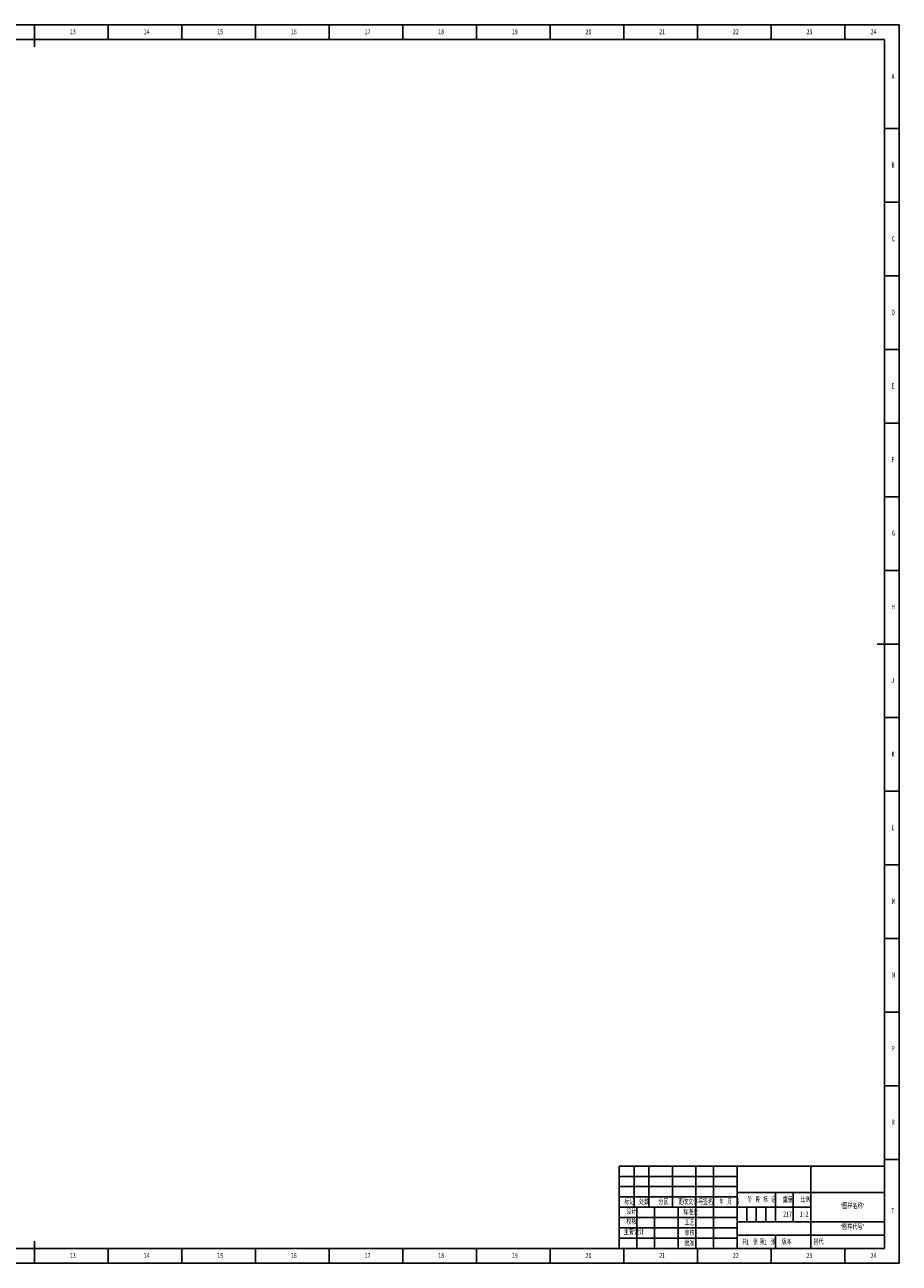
# Model space of a CAD drawing. Header units: millimetres. Extents: x 0 to 1189, y 0 to 841.
# Tile 13 of 13: x 595 to 1189, y 0 to 841. Entities that reach past the tile are written whole.
import ezdxf

# ---------------------------------------------------------------- set-up
doc = ezdxf.new("R2010")
doc.units = ezdxf.units.MM
for name, color, linetype in [('10', 7, 'Continuous'), ('5', 7, 'Continuous'), ('9', 7, 'Continuous'), ('SLD-0', 7, 'Continuous')]:
    doc.layers.add(name, color=color, linetype=linetype)
doc.styles.add('SLDTEXTSTYLE0', font='TXT', dxfattribs={"width": 0.7, "bigfont": 'bigfont'})
doc.styles.add('SLDTEXTSTYLE1', font='TXT', dxfattribs={"width": 0.6, "bigfont": 'bigfont'})
doc.styles.add('SLDTEXTSTYLE2', font='TXT', dxfattribs={"width": 0.614286, "bigfont": 'bigfont'})
doc.styles.add('SLDTEXTSTYLE3', font='TXT', dxfattribs={"width": 0.62, "bigfont": 'bigfont'})
doc.styles.add('SLDTEXTSTYLE5', font='TXT', dxfattribs={"width": 0.7})

msp = doc.modelspace()

# ---------------------------------------------------------------- linework, layer by layer
at = {"layer": '5', "color": 7}
for p, q in [((1189, 841), (0, 841)), ((1189, 0), (1189, 841)), ((999, 59), (1079, 59)), ((999, 52), (1079, 52)), ((1085.5, 38), (1085.5, 28)), ((1092, 38), (1092, 28)), ((1098.5, 38), (1098.5, 28)), ((0, 0), (1189, 0))]:
    msp.add_line(p, q, dxfattribs=at)
at = {"layer": '5', "lineweight": 25}
for p, q in [((602, 841), (602, 826)), ((1189, 420.5), (1174, 420.5)), ((1105, 18.9824), (1105, 10)), ((602, 0), (602, 15))]:
    msp.add_line(p, q, dxfattribs=at)
at = {"layer": '5'}
for p, q in [((652, 841), (652, 831.0501)), ((702, 841), (702, 831.0501)), ((752, 841), (752, 831.0501)), ((802, 841), (802, 831.0501)), ((852, 841), (852, 831.0501)), ((902, 841), (902, 831.0501)), ((952, 841), (952, 831.0501)), ((1002, 841), (1002, 831.0501)), ((1052, 841), (1052, 831.0501)), ((1102, 841), (1102, 831.0501)), ((1152, 841), (1152, 831.0501)), ((1189, 770.5), (1179, 770.5)), ((1189, 720.5), (1179, 720.5)), ((1189, 670.5), (1179, 670.5)), ((1189, 620.5), (1179, 620.5)), ((1189, 570.5), (1179, 570.5)), ((1189, 520.5), (1179, 520.5)), ((1189, 470.5), (1179, 470.5)), ((1189, 370.5), (1179, 370.5)), ((1189, 320.5), (1179, 320.5)), ((1189, 270.5), (1179, 270.5)), ((1189, 220.5), (1179, 220.5)), ((1189, 170.5), (1179, 170.5)), ((1189, 120.5), (1179, 120.5)), ((1189, 70.5), (1179, 70.5)), ((652, 0), (652, 10)), ((702, 0), (702, 10)), ((752, 0), (752, 10)), ((802, 0), (802, 10)), ((852, 0), (852, 10)), ((902, 0), (902, 10)), ((952, 0), (952, 10)), ((1002, 0), (1002, 10)), ((1052, 0), (1052, 10)), ((1102, 0), (1102, 10)), ((1152, 0), (1152, 10))]:
    msp.add_line(p, q, dxfattribs=at)
at = {"layer": '5', "color": 7, "lineweight": 25}
for p, q in [((1179, 831.0501), (25, 831.0501)), ((1179, 10), (1179, 831.0501)), ((999, 66), (1179, 66)), ((999, 66), (999, 10)), ((1009, 66), (1009, 38)), ((1019, 66), (1019, 38)), ((1035, 66), (1035, 38)), ((1051, 66), (1051, 10)), ((1063, 66), (1063, 10)), ((1079, 66), (1079, 10)), ((1129, 66), (1129, 38)), ((999, 45), (1079, 45)), ((1079, 48), (1179, 48)), ((1105, 48), (1105, 28)), ((1117, 48), (1117, 28)), ((999, 38), (1129, 38)), ((1011, 38), (1011, 10)), ((1023, 38), (1023, 10)), ((1039, 38), (1039, 10)), ((1129, 38), (1129, 10)), ((999, 31), (1079, 31)), ((1079, 28), (1179, 28)), ((999, 24), (1079, 24)), ((999, 17), (1079, 17)), ((1079.0061, 18.9824), (1179, 18.9824)), ((0, 10), (1179, 10))]:
    msp.add_line(p, q, dxfattribs=at)

# ---------------------------------------------------------------- texts
at = {"layer": '10', "char_height": 3.5}
for s, insert, attachment_point, style in [('13', (628.0889, 838.0352), 2, 'SLDTEXTSTYLE5'), ('14', (678.0889, 838.0352), 2, 'SLDTEXTSTYLE5'), ('15', (728.0889, 838.0352), 2, 'SLDTEXTSTYLE5'), ('16', (778.0913, 838.0352), 2, 'SLDTEXTSTYLE5'), ('17', (828.0913, 838.0352), 2, 'SLDTEXTSTYLE5'), ('18', (878.0913, 838.0352), 2, 'SLDTEXTSTYLE5'), ('19', (928.0913, 838.0352), 2, 'SLDTEXTSTYLE5'), ('20', (978.0889, 838.0352), 2, 'SLDTEXTSTYLE5'), ('21', (1028.0889, 838.0352), 2, 'SLDTEXTSTYLE5'), ('22', (1078.0889, 838.0352), 2, 'SLDTEXTSTYLE5'), ('23', (1128.0889, 838.0352), 2, 'SLDTEXTSTYLE5'), ('24', (1171.5889, 838.0352), 2, 'SLDTEXTSTYLE5'), ('A', (1184.8203, 807.7852), 2, 'SLDTEXTSTYLE5'), ('B', (1184.8203, 747.4765), 2, 'SLDTEXTSTYLE5'), ('C', (1184.9819, 697.4765), 2, 'SLDTEXTSTYLE5'), ('D', (1184.9844, 647.4765), 2, 'SLDTEXTSTYLE5'), ('E', (1184.8179, 597.4765), 2, 'SLDTEXTSTYLE5'), ('F', (1184.779, 547.4765), 2, 'SLDTEXTSTYLE5'), ('G', (1185.0938, 497.4765), 2, 'SLDTEXTSTYLE5'), ('H', (1184.9844, 447.4765), 2, 'SLDTEXTSTYLE5'), ('J', (1184.5153, 397.4765), 2, 'SLDTEXTSTYLE5'), ('K', (1184.8203, 347.4765), 2, 'SLDTEXTSTYLE5'), ('L', (1184.6806, 297.4765), 2, 'SLDTEXTSTYLE5'), ('M', (1185.2068, 247.4765), 2, 'SLDTEXTSTYLE5'), ('N', (1185.1035, 197.4765), 2, 'SLDTEXTSTYLE5'), ('P', (1184.9443, 147.4765), 2, 'SLDTEXTSTYLE5'), ('R', (1184.9844, 97.4765), 2, 'SLDTEXTSTYLE5'), ('217', (1113.2111, 35.1578), 2, 'SLDTEXTSTYLE5'), ('“图样名称”', (1157.2787, 40.5106), 2, 'SLDTEXTSTYLE0'), ('T', (1184.6563, 37.2265), 2, 'SLDTEXTSTYLE5'), ('校核', (1007.176, 29.8568), 2, 'SLDTEXTSTYLE0'), ('“图样代号”', (1157.2812, 26.3657), 2, 'SLDTEXTSTYLE0'), ('主管设计', (1008.926, 22.8297), 2, 'SLDTEXTSTYLE0'), ('1', (1085.1099, 16.1881), 1, 'SLDTEXTSTYLE5'), ('1', (1097.1354, 16.1881), 1, 'SLDTEXTSTYLE5'), ('13', (628.0889, 6.9765), 2, 'SLDTEXTSTYLE5'), ('14', (678.0889, 6.9765), 2, 'SLDTEXTSTYLE5'), ('15', (728.0889, 6.9765), 2, 'SLDTEXTSTYLE5'), ('16', (778.0913, 6.9765), 2, 'SLDTEXTSTYLE5'), ('17', (828.0913, 6.9765), 2, 'SLDTEXTSTYLE5'), ('18', (878.0913, 6.9765), 2, 'SLDTEXTSTYLE5'), ('19', (928.0913, 6.9765), 2, 'SLDTEXTSTYLE5'), ('20', (978.0889, 6.9765), 2, 'SLDTEXTSTYLE5'), ('21', (1028.0889, 6.9765), 2, 'SLDTEXTSTYLE5'), ('22', (1078.0889, 6.9765), 2, 'SLDTEXTSTYLE5'), ('23', (1128.0889, 6.9765), 2, 'SLDTEXTSTYLE5'), ('24', (1171.5889, 6.9765), 2, 'SLDTEXTSTYLE5')]:
    msp.add_mtext(s, dxfattribs=dict(at, insert=insert, attachment_point=attachment_point, style=style))
at = {"layer": '10', "color": 7, "insert": (1112.5264, 16.1881), "char_height": 3.5, "attachment_point": 2, "style": 'SLDTEXTSTYLE0'}
msp.add_mtext('版本', dxfattribs=at)
at = {"layer": '9', "color": 7, "char_height": 3.5, "attachment_point": 2}
for s, insert, style in [('标记', (1005.8211, 43.3062), 'SLDTEXTSTYLE0'), ('处数', (1015.7589, 43.3062), 'SLDTEXTSTYLE0'), ('分区', (1028.9158, 43.3062), 'SLDTEXTSTYLE0'), ('更改文件号', (1047.4728, 43.3062), 'SLDTEXTSTYLE0'), ('签名', (1059.1453, 43.3062), 'SLDTEXTSTYLE0'), ('年 月 日', (1073.9089, 43.3062), 'SLDTEXTSTYLE3'), ('阶 段 标 记', (1095.5362, 44.8103), 'SLDTEXTSTYLE2'), ('重量', (1113.4015, 44.8103), 'SLDTEXTSTYLE0'), ('比例', (1125.295, 44.8103), 'SLDTEXTSTYLE0'), ('设计', (1007.228, 36.7667), 'SLDTEXTSTYLE0'), ('标准化', (1047.5672, 36.3584), 'SLDTEXTSTYLE0'), ('工艺', (1046.681, 29.2301), 'SLDTEXTSTYLE0'), ('审核', (1046.6804, 22.2493), 'SLDTEXTSTYLE0'), ('批准', (1046.6624, 15.2155), 'SLDTEXTSTYLE0'), ('共  张', (1087.69, 16.1881), 'SLDTEXTSTYLE1'), ('第  张', (1099.6754, 16.1881), 'SLDTEXTSTYLE1')]:
    msp.add_mtext(s, dxfattribs=dict(at, insert=insert, style=style))
at = {"layer": 'SLD-0', "char_height": 3.5}
for s, insert, attachment_point, style in [('1:2', (1124.4373, 35.1578), 2, 'SLDTEXTSTYLE5'), ('替代', (1130.8513, 16.1881), 1, 'SLDTEXTSTYLE0')]:
    msp.add_mtext(s, dxfattribs=dict(at, insert=insert, attachment_point=attachment_point, style=style))

doc.saveas('drawing.dxf')
